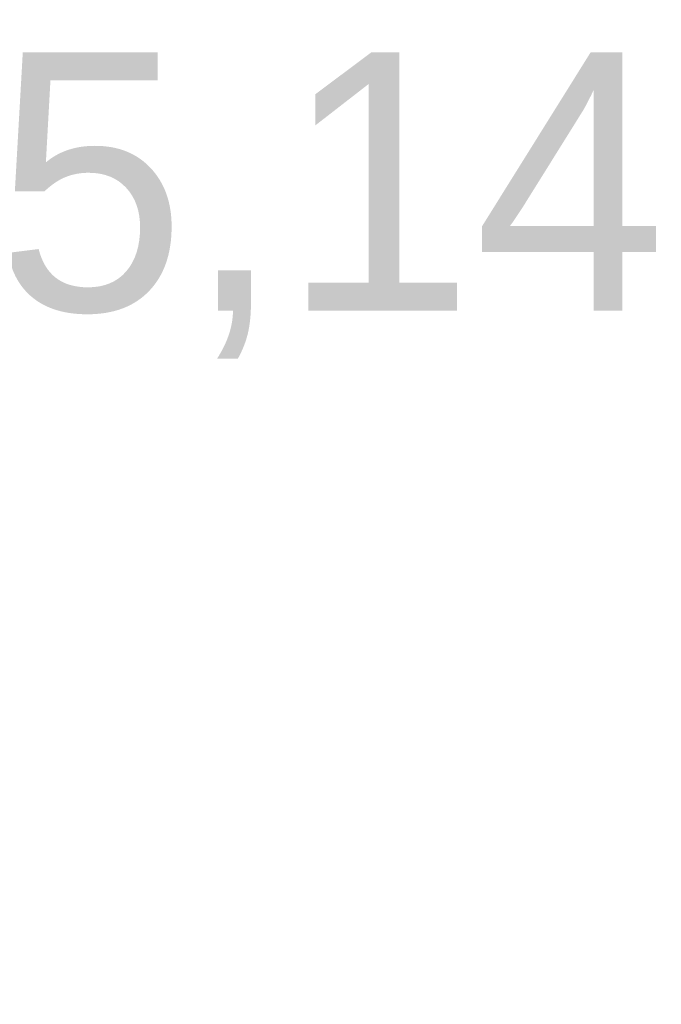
# Model space of a CAD drawing. Header units: inches. Extents: x -515158 to -470211, y -1887 to 84268.
# Tile 82 of 102: x -498676 to -498278, y 76259 to 76869. Entities that reach past the tile are written whole.
import ezdxf

# ---------------------------------------------------------------- set-up
doc = ezdxf.new("R2010")
doc.units = ezdxf.units.IN
doc.header["$MEASUREMENT"] = 0
doc.layers.add('#podkład', color=252, linetype='Continuous', lineweight=9)
doc.layers.add('INWENT RZĘDNE_Nr_Pióra__21', color=252, linetype='Continuous', lineweight=9)
doc.layers.add('INWENT RZĘDNE', color=252, linetype='Continuous')
doc.styles.add('GENERATED_STYLE_3', font='txt')

# ---------------------------------------------------------------- blocks, each defined once
blk = doc.blocks.new('Koty wysokościowe_34', base_point=(-497848.07, 77659.93))
at = {"layer": 'INWENT RZĘDNE_Nr_Pióra__21', "linetype": 'Continuous'}
for points in [[(-497848.07, 77659.93), (-497748.07, 77659.93), (-497755.68, 77698.2), (-497777.36, 77730.64), (-497809.8, 77752.32), (-497848.07, 77759.93)], [(-497848.07, 77659.93), (-497948.07, 77659.93), (-497940.46, 77621.66), (-497918.78, 77589.22), (-497886.34, 77567.54), (-497848.07, 77559.93)]]:
    blk.add_hatch(color=256, dxfattribs=at).paths.add_polyline_path(points, flags=0)
for p, q in [((-497848.07, 77459.93), (-497848.07, 77859.93)), ((-498048.07, 77659.93), (-497648.07, 77659.93))]:
    blk.add_line(p, q, dxfattribs=at)
blk.add_circle((-497848.07, 77659.93), 100, dxfattribs=at)
at = {"layer": 'INWENT RZĘDNE_Nr_Pióra__21', "insert": (-497752.74, 77859.93), "char_height": 160, "attachment_point": 7, "style": 'GENERATED_STYLE_3'}
blk.add_mtext('{+5,14}', dxfattribs=at)
blk = doc.blocks.new('p1')
at = {"layer": 'INWENT RZĘDNE', "color": 252}
blk.add_blockref('Koty wysokościowe_34', (-497848.07, 75446.61), dxfattribs=at)

msp = doc.modelspace()

# ---------------------------------------------------------------- block references
at = {"layer": '#podkład'}
msp.add_blockref('p1', (-1064.12, 1012.8), dxfattribs=at)

doc.saveas('drawing.dxf')
